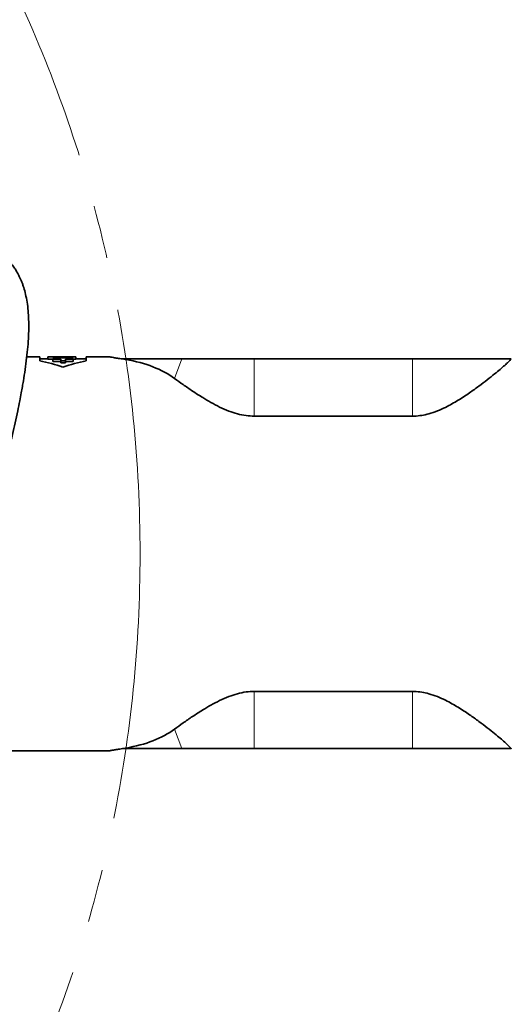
# Model space of a CAD drawing. Header units: millimetres. Extents: x 0 to 12118, y 0 to 8400.
# Tile 68 of 127: x 7380 to 7615, y 1532 to 2002. Entities that reach past the tile are written whole.
import ezdxf

# ---------------------------------------------------------------- set-up
doc = ezdxf.new("R2010")
doc.units = ezdxf.units.MM
doc.header["$LTSCALE"] = 20
doc.linetypes.add('CENTER', pattern=[10.16, 6.35, -1.27, 1.27, -1.27])
doc.styles.add('SLDTEXTSTYLE0', font='TXT', dxfattribs={"width": 0.605})
doc.dimstyles.new('SLDDIMSTYLE9', dxfattribs={"dimtxt": 70, "dimasz": 70, "dimexe": 0, "dimexo": 0.0625, "dimgap": 17.5, "dimtad": 0, "dimtih": 1, "dimtoh": 1, "dimdec": 1, "dimrnd": 1e-09, "dimzin": 12, "dimdsep": 46, "dimtxsty": 'SLDTEXTSTYLE0', "dimsah": 1, "dimcen": 0, "dimadec": 0, "dimazin": 3, "dimtfac": 1, "dimtofl": 0, "dimtmove": 0, "dimatfit": 3, "dimfxl": 1, "dimfrac": 2, "dimtolj": 1, "dimtzin": 12, "dimarcsym": 0})

# ---------------------------------------------------------------- blocks, each defined once
blk = doc.blocks.new('_D_52')
at = {"color": 7, "linetype": 'Continuous', "lineweight": 0}
for p, q in [((7181.99, 2122.19), (7643.47, 2581.32)), ((7643.47, 2581.32), (8689.06, 2581.32)), ((6804.86, 1746.97), (7181.99, 2122.19))]:
    blk.add_line(p, q, dxfattribs=at)
at = {"color": 7, "linetype": 'Continuous', "lineweight": 18}
blk.add_solid([(7181.99, 2122.19), (7238.67, 2164.47), (7224.57, 2178.65)], dxfattribs=at)
at = {"color": 7, "linetype": 'Continuous', "lineweight": 18, "char_height": 70, "attachment_point": 1, "style": 'SLDTEXTSTYLE0'}
for s, insert in [('R532', (7673.47, 2886.42)), ('Smallest circumscribed', (7673.47, 2778.99)), ('radius axis 1 front side.', (7673.47, 2671.56))]:
    blk.add_mtext(s, dxfattribs=dict(at, insert=insert))

msp = doc.modelspace()

# ---------------------------------------------------------------- linework, layer by layer
at = {"color": 7, "linetype": 'Continuous', "lineweight": 35}
for p, q in [((7389.92902, 1840.967397), (7383.771941, 1840.967397)), ((7389.92902, 1839.053638), (7389.92902, 1840.967397)), ((7393.803403, 1839.967397), (7389.92902, 1839.967397)), ((7393.803403, 1840.960623), (7393.803403, 1840.893577)), ((7396.572634, 1840.960623), (7393.803403, 1840.960623)), ((7393.803403, 1840.893577), (7396.572634, 1840.893577)), ((7393.803403, 1839.892782), (7393.803403, 1840.893577)), ((7396.215356, 1839.892782), (7393.803403, 1839.892782)), ((7396.215356, 1840.119197), (7396.215356, 1839.787107)), ((7399.965356, 1840.119197), (7396.215356, 1840.119197)), ((7396.215356, 1839.787107), (7399.965356, 1839.787107)), ((7396.215356, 1838.774252), (7396.215356, 1839.787107)), ((7399.965356, 1838.774252), (7396.215356, 1838.774252)), ((7398.822634, 1840.967397), (7396.572634, 1840.967397)), ((7396.572634, 1840.967397), (7396.572634, 1840.960623)), ((7396.572634, 1840.893577), (7396.572634, 1840.808959)), ((7396.572634, 1840.808959), (7398.822634, 1840.808959)), ((7396.572634, 1840.119197), (7396.572634, 1840.808959)), ((7398.822634, 1840.960623), (7398.822634, 1840.967397)), ((7403.317225, 1840.960623), (7398.822634, 1840.960623)), ((7398.822634, 1840.893577), (7407.130326, 1840.893577)), ((7398.822634, 1840.808959), (7398.822634, 1840.893577)), ((7398.822634, 1840.119197), (7398.822634, 1840.808959)), ((7399.965356, 1840.549928), (7399.965356, 1840.119197)), ((7402.215356, 1840.549928), (7399.965356, 1840.549928)), ((7399.965356, 1839.787107), (7399.965356, 1839.108954)), ((7399.965356, 1839.108954), (7402.215356, 1839.108954)), ((7399.965356, 1838.088561), (7399.965356, 1839.108954)), ((7402.215356, 1838.088561), (7399.965356, 1838.088561)), ((7404.986276, 1840.967397), (7401.674945, 1840.967397)), ((7402.215356, 1840.119197), (7402.215356, 1840.549928)), ((7405.965356, 1840.119197), (7402.215356, 1840.119197)), ((7402.215356, 1839.787107), (7405.965356, 1839.787107)), ((7402.215356, 1839.108954), (7402.215356, 1839.787107)), ((7402.215356, 1838.088561), (7402.215356, 1839.108954)), ((7405.965356, 1838.774252), (7402.215356, 1838.774252)), ((7405.965356, 1839.787107), (7405.965356, 1840.119197)), ((7407.130326, 1839.892782), (7405.965356, 1839.892782)), ((7405.965356, 1838.774252), (7405.965356, 1839.787107)), ((7407.130326, 1840.893577), (7407.130326, 1840.955872)), ((7407.130326, 1839.892782), (7407.130326, 1840.893577)), ((7412.186513, 1839.967397), (7407.130326, 1839.967397)), ((7423.25682, 1840.967397), (7412.186513, 1840.967397)), ((7412.186513, 1840.967397), (7412.186513, 1839.053638)), ((7431.196345, 1839.967397), (7429.450905, 1839.967397)), ((7457.806871, 1839.967397), (7431.196345, 1839.967397)), ((7492.357397, 1839.967397), (7457.806871, 1839.967397)), ((7567.953315, 1839.967397), (7492.357397, 1839.967397)), ((7615.07028, 1839.967397), (7567.953315, 1839.967397)), ((7615.08191, 1839.975425), (7615.07028, 1839.967397)), ((7567.953315, 1812.654775), (7492.357397, 1812.654775)), ((7567.953315, 1681.280018), (7492.357397, 1681.280018)), ((7376.857397, 1652.967397), (7423.25682, 1652.967397)), ((7431.196345, 1653.967397), (7429.450905, 1653.967397)), ((7457.806871, 1653.967397), (7431.196345, 1653.967397)), ((7492.357397, 1653.967397), (7457.806871, 1653.967397)), ((7567.953315, 1653.967397), (7492.357397, 1653.967397)), ((7615.07028, 1653.967397), (7567.953315, 1653.967397)), ((7615.08191, 1653.959368), (7615.07028, 1653.967397))]:
    msp.add_line(p, q, dxfattribs=at)
at = {"color": 8, "linetype": 'Continuous', "lineweight": 18}
for p, q in [((7431.088454, 1839.673893), (7431.196345, 1839.967397)), ((7454.371013, 1830.620526), (7457.806871, 1839.967397)), ((7492.357397, 1812.654775), (7492.357397, 1839.967397)), ((7567.953315, 1812.654775), (7567.953315, 1839.967397)), ((7492.357397, 1681.280018), (7492.357397, 1653.967397)), ((7567.953315, 1681.280018), (7567.953315, 1653.967397)), ((7454.371013, 1663.314267), (7457.806871, 1653.967397)), ((7431.088454, 1654.2609), (7431.196345, 1653.967397))]:
    msp.add_line(p, q, dxfattribs=at)
at = {"color": 7, "linetype": 'CENTER', "lineweight": 18}
msp.add_circle((6804.857394, 1746.967397), 633, dxfattribs=at)
at = {"color": 7, "linetype": 'Continuous', "lineweight": 35}
for centre, start, end in [((7371.057766, 1746.967397), 71.38853603, 78.41871086), ((7431.057766, 1746.967397), 101.58128914, 108.61146397)]:
    msp.add_arc(centre, 94, start, end, dxfattribs=at)
for centre, major_axis, ratio, start_param, end_param in [((7401.674945, 1746.967397), (136.802102, 0), 0.6871239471, 1.5587912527, 1.5828014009), ((7404.986276, 1746.967397), (136.925628, 0), 0.686504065, 1.5551371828, 1.5707963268), ((7336.05866, 1746.967397), (127.627894, 73.40555), 0.4600599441, 0.2010634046, 0.5085883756), ((7336.05866, 1746.967397), (127.627894, -73.40555), 0.4600599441, 5.7745969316, 6.0821219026)]:
    msp.add_ellipse(centre, major_axis=major_axis, ratio=ratio, start_param=start_param, end_param=end_param, dxfattribs=at)
for points, knots in [([(7374.254588, 1792.785102), (7374.656716, 1794.402213), (7375.591072, 1798.159612), (7376.902861, 1803.722082), (7378.233764, 1809.586521), (7379.384745, 1814.929915), (7380.352271, 1819.68467), (7381.091157, 1823.531638), (7381.665127, 1826.68943), (7382.312429, 1830.448719), (7383.038325, 1835.084701), (7383.758926, 1840.549083), (7384.300758, 1845.8717), (7384.633828, 1850.904468), (7384.750978, 1855.551914), (7384.659576, 1859.923733), (7384.347817, 1864.10808), (7383.807198, 1868.007858), (7383.0597, 1871.548878), (7382.266443, 1874.278928), (7381.557504, 1876.268753), (7380.98016, 1877.698839), (7380.364563, 1879.060583), (7379.646935, 1880.485736), (7378.741413, 1882.081757), (7377.581178, 1883.864098), (7376.201123, 1885.682912), (7374.70608, 1887.36909), (7372.755492, 1889.276366), (7370.301926, 1891.253053), (7367.346814, 1893.115405), (7364.524191, 1894.548876), (7362.687679, 1895.267798), (7361.833254, 1895.602272)], [0, 0, 0, 0, 0.02498794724, 0.05806016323, 0.08778637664, 0.11918490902, 0.14606029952, 0.16851660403, 0.1866141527, 0.2031142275, 0.23825040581, 0.27644271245, 0.31635932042, 0.35699943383, 0.3975104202, 0.43703723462, 0.4785689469, 0.52294436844, 0.56441169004, 0.60182670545, 0.6215714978, 0.64052155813, 0.6586496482, 0.67789200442, 0.70139975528, 0.72876569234, 0.75991874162, 0.78997788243, 0.81768956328, 0.86904746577, 0.91805865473, 0.96187730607, 1, 1, 1, 1]), ([(7423.613377, 1840.901367), (7423.553717, 1840.921005), (7423.43755, 1840.959244), (7423.315429, 1840.964729), (7423.256025, 1840.967397)], [0, 0, 0, 0, 0.5135663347, 1, 1, 1, 1]), ([(7429.450905, 1839.967397), (7428.600502, 1840.087114), (7426.890385, 1840.327858), (7425.07304, 1840.637271), (7423.846904, 1840.857825), (7423.691263, 1840.886882), (7423.613087, 1840.901478)], [0, 0, 0, 0, 0.2470274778, 0.496759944, 0.7472305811, 1, 1, 1, 1]), ([(7431.088454, 1839.673893), (7430.996986, 1839.689486), (7430.417915, 1839.788206), (7429.892949, 1839.885484), (7429.450905, 1839.967397)], [0, 0, 0, 0, 0.1579560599, 1, 1, 1, 1]), ([(7615.07028, 1839.967397), (7614.657153, 1839.513803), (7613.92241, 1838.707091), (7611.998052, 1836.936236), (7609.811995, 1835.030975), (7607.047396, 1832.731311), (7603.684553, 1830.038422), (7599.686169, 1826.991598), (7595.07201, 1823.693274), (7589.819184, 1820.207399), (7584.607129, 1817.259898), (7579.839831, 1815.08551), (7576.038181, 1813.766158), (7572.33192, 1812.9469), (7569.70673, 1812.672448), (7568.244273, 1812.657708), (7567.953315, 1812.654775)], [0, 0, 0, 0, 0.0987802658, 0.1756800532, 0.2527882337, 0.3297402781, 0.4185159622, 0.5075072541, 0.5963106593, 0.6942369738, 0.7920353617, 0.8478940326, 0.903654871, 0.9465379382, 0.9893636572, 1, 1, 1, 1]), ([(7492.357397, 1812.654775), (7491.071835, 1812.706424), (7488.31877, 1812.817029), (7484.249904, 1813.706339), (7479.991545, 1815.118917), (7475.766259, 1816.979222), (7471.617336, 1819.174987), (7467.284503, 1821.759817), (7462.825714, 1824.632102), (7458.332603, 1827.738067), (7455.6907, 1829.66032), (7454.371013, 1830.620526)], [0, 0, 0, 0, 0.07640300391, 0.16361899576, 0.25102764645, 0.35648183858, 0.46234680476, 0.56808671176, 0.71195252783, 0.85611417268, 1, 1, 1, 1]), ([(7492.357397, 1681.280018), (7491.071835, 1681.22837), (7488.31877, 1681.117764), (7484.249904, 1680.228454), (7479.991545, 1678.815876), (7475.766259, 1676.955572), (7471.617336, 1674.759806), (7467.284503, 1672.174976), (7462.825714, 1669.302691), (7458.332603, 1666.196726), (7455.6907, 1664.274473), (7454.371013, 1663.314267)], [0, 0, 0, 0, 0.0764030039, 0.1636189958, 0.2510276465, 0.3564818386, 0.4623468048, 0.5680867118, 0.7119525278, 0.8561141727, 1, 1, 1, 1]), ([(7615.07028, 1653.967397), (7614.657153, 1654.42099), (7613.92241, 1655.227702), (7611.998052, 1656.998557), (7609.811995, 1658.903819), (7607.047396, 1661.203482), (7603.684553, 1663.896371), (7599.686169, 1666.943195), (7595.07201, 1670.241519), (7589.819184, 1673.727394), (7584.607129, 1676.674895), (7579.839831, 1678.849283), (7576.038181, 1680.168635), (7572.33192, 1680.987893), (7569.70673, 1681.262345), (7568.244273, 1681.277085), (7567.953315, 1681.280018)], [0, 0, 0, 0, 0.0987802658, 0.1756800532, 0.2527882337, 0.3297402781, 0.4185159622, 0.5075072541, 0.5963106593, 0.6942369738, 0.7920353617, 0.8478940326, 0.903654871, 0.9465379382, 0.9893636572, 1, 1, 1, 1]), ([(7431.088454, 1654.2609), (7430.996986, 1654.245307), (7430.417915, 1654.146587), (7429.892949, 1654.049309), (7429.450905, 1653.967397)], [0, 0, 0, 0, 0.1579560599, 1, 1, 1, 1]), ([(7423.256025, 1652.967397), (7423.315429, 1652.970064), (7423.43755, 1652.975549), (7423.553717, 1653.013788), (7423.613377, 1653.033426)], [0, 0, 0, 0, 0.4864336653, 1, 1, 1, 1]), ([(7423.613087, 1653.033316), (7423.691263, 1653.047911), (7423.846904, 1653.076968), (7425.07304, 1653.297522), (7426.890385, 1653.606935), (7428.600502, 1653.84768), (7429.450905, 1653.967397)], [0, 0, 0, 0, 0.2527694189, 0.503240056, 0.7529725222, 1, 1, 1, 1])]:
    msp.add_open_spline(points, degree=3, knots=knots, dxfattribs=at)
at = {"color": 8, "linetype": 'Continuous', "lineweight": 18}
for points, knots in [([(7429.450905, 1839.967397), (7428.563678, 1840.092345), (7426.774888, 1840.34426), (7424.805099, 1840.683028), (7423.616094, 1840.899281), (7423.11186, 1840.994138), (7423.256555, 1840.967298), (7423.25682, 1840.967249)], [0, 0, 0, 0, 0.2453893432, 0.4947435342, 0.7457495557, 0.9995339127, 1, 1, 1, 1]), ([(7423.25682, 1652.967544), (7423.256555, 1652.967495), (7423.11186, 1652.940656), (7423.616094, 1653.035512), (7424.805099, 1653.251765), (7426.774888, 1653.590533), (7428.563678, 1653.842448), (7429.450905, 1653.967397)], [0, 0, 0, 0, 0.0004660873, 0.2542504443, 0.5052564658, 0.7546106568, 1, 1, 1, 1])]:
    msp.add_open_spline(points, degree=3, knots=knots, dxfattribs=at)

# ---------------------------------------------------------------- dimensions: what is measured, and where the dimension line sits
at = {"color": 7, "linetype": 'Continuous', "lineweight": 18}
dim = msp.add_radius_dim(center=(6804.857394, 1746.967397), mpoint=(7181.994987, 2122.188979), text='<>\\PSmallest circumscribed \\Pradius axis 1 front side.', dimstyle='SLDDIMSTYLE9', dxfattribs=at)
dim.commit()
dim.dimension.update_dxf_attribs({"geometry": '_D_52', "text_midpoint": (8181.263544, 2742.467169), "dimtype": 164})

doc.saveas('drawing.dxf')
